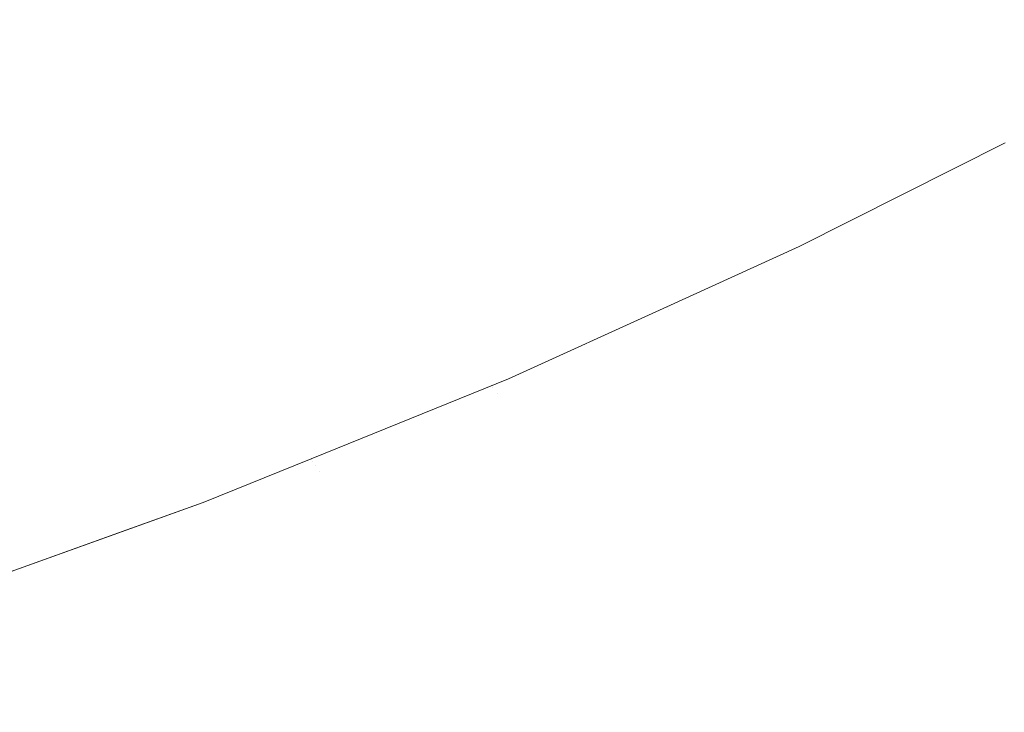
# Model space of a CAD drawing. Header units: centimetres. Extents: x -35.1 to 36.2, y 4.2 to 6.
# Tile 231 of 256: x 12.11 to 12.1475, y 4.514 to 4.5404. Entities that reach past the tile are written whole.
import ezdxf

# ---------------------------------------------------------------- set-up
doc = ezdxf.new("R2010")
doc.units = ezdxf.units.CM
doc.header["$LTSCALE"] = 2.54
doc.layers.add('Lucido design-1', color=7, linetype='Continuous')

# ---------------------------------------------------------------- blocks, each defined once
blk = doc.blocks.new('Gruppo-4-1')
at = {"color": 7, "linetype": 'Continuous', "lineweight": 9}
blk.add_3dface([(-34.958478, 5.900089, -2312.32217), (-34.958478, 4.300089, -2312.32217), (36.07398, 4.300089, -2312.32217), (36.07398, 5.900089, -2312.32217)], dxfattribs=at)
for points, invisible_edges in [([(12.132143, 4.542848, -2312.774006), (12.126021, 4.539961, -2312.774006), (12.125147, 4.541029, -2312.771794), (12.131229, 4.543897, -2312.771794)], 15), ([(12.133838, 4.540902, -2312.778496), (12.13987, 4.54393, -2312.778496), (12.140684, 4.543052, -2312.780769), (12.134618, 4.540006, -2312.780769)], 15), ([(12.149475, 4.543253, -2312.789995), (12.143468, 4.540047, -2312.789995), (12.142842, 4.540722, -2312.787674), (12.148824, 4.543914, -2312.787674)], 15), ([(12.116175, 4.541845, -2312.765321), (12.109921, 4.539263, -2312.765321), (12.108984, 4.540577, -2312.763225), (12.115187, 4.543137, -2312.763225)], 15), ([(12.117124, 4.540603, -2312.767449), (12.123275, 4.543321, -2312.767449), (12.124232, 4.54215, -2312.769608), (12.118035, 4.539412, -2312.769608)], 15), ([(12.134618, 4.540006, -2312.780769), (12.140684, 4.543052, -2312.780769), (12.14145, 4.542224, -2312.783058), (12.135353, 4.539163, -2312.783058)], 15), ([(12.150077, 4.542641, -2312.792323), (12.144046, 4.539423, -2312.792323), (12.143468, 4.540047, -2312.789995), (12.149475, 4.543253, -2312.789995)], 15), ([(12.133013, 4.541849, -2312.776241), (12.126852, 4.538944, -2312.776241), (12.126021, 4.539961, -2312.774006), (12.132143, 4.542848, -2312.774006)], 15), ([(12.15063, 4.542079, -2312.794654), (12.144578, 4.538849, -2312.794654), (12.144046, 4.539423, -2312.792323), (12.150077, 4.542641, -2312.792323)], 15), ([(12.118035, 4.539412, -2312.769608), (12.124232, 4.54215, -2312.769608), (12.125147, 4.541029, -2312.771794), (12.118907, 4.538272, -2312.771794)], 15), ([(12.135353, 4.539163, -2312.783058), (12.14145, 4.542224, -2312.783058), (12.14217, 4.541448, -2312.78536), (12.136042, 4.538371, -2312.78536)], 15), ([(12.151135, 4.541565, -2312.796987), (12.145063, 4.538325, -2312.796987), (12.144578, 4.538849, -2312.794654), (12.15063, 4.542079, -2312.794654)], 15), ([(12.117124, 4.540603, -2312.767449), (12.110822, 4.538001, -2312.767449), (12.109921, 4.539263, -2312.765321), (12.116175, 4.541845, -2312.765321)], 15), ([(12.133838, 4.540902, -2312.778496), (12.12764, 4.537979, -2312.778496), (12.126852, 4.538944, -2312.776241), (12.133013, 4.541849, -2312.776241)], 15), ([(12.151592, 4.5411, -2312.799319), (12.145503, 4.537851, -2312.799319), (12.145063, 4.538325, -2312.796987), (12.151135, 4.541565, -2312.796987)], 15), ([(12.136042, 4.538371, -2312.78536), (12.14217, 4.541448, -2312.78536), (12.142842, 4.540722, -2312.787674), (12.136687, 4.537631, -2312.787674)], 15), ([(12.118907, 4.538272, -2312.771794), (12.125147, 4.541029, -2312.771794), (12.126021, 4.539961, -2312.774006), (12.119738, 4.537185, -2312.774006)], 15), ([(12.134618, 4.540006, -2312.780769), (12.128385, 4.537067, -2312.780769), (12.12764, 4.537979, -2312.778496), (12.133838, 4.540902, -2312.778496)], 15), ([(12.152003, 4.540683, -2312.801649), (12.145897, 4.537425, -2312.801649), (12.145503, 4.537851, -2312.799319), (12.151592, 4.5411, -2312.799319)], 15), ([(12.118035, 4.539412, -2312.769608), (12.111685, 4.53679, -2312.769608), (12.110822, 4.538001, -2312.767449), (12.117124, 4.540603, -2312.767449)], 15), ([(12.136687, 4.537631, -2312.787674), (12.142842, 4.540722, -2312.787674), (12.143468, 4.540047, -2312.789995), (12.137286, 4.536943, -2312.789995)], 15), ([(12.152366, 4.540314, -2312.803974), (12.146246, 4.537048, -2312.803974), (12.145897, 4.537425, -2312.801649), (12.152003, 4.540683, -2312.801649)], 15), ([(12.137286, 4.536943, -2312.789995), (12.143468, 4.540047, -2312.789995), (12.144046, 4.539423, -2312.792323), (12.13784, 4.536307, -2312.792323)], 15), ([(12.152684, 4.539991, -2312.806291), (12.146552, 4.536719, -2312.806291), (12.146246, 4.537048, -2312.803974), (12.152366, 4.540314, -2312.803974)], 15), ([(12.119738, 4.537185, -2312.774006), (12.126021, 4.539961, -2312.774006), (12.126852, 4.538944, -2312.776241), (12.120529, 4.53615, -2312.776241)], 15), ([(12.135353, 4.539163, -2312.783058), (12.129087, 4.536208, -2312.783058), (12.128385, 4.537067, -2312.780769), (12.134618, 4.540006, -2312.780769)], 15), ([(12.152956, 4.539714, -2312.8086), (12.146813, 4.536436, -2312.8086), (12.146552, 4.536719, -2312.806291), (12.152684, 4.539991, -2312.806291)], 15), ([(12.153184, 4.539482, -2312.810899), (12.147033, 4.5362, -2312.810899), (12.146813, 4.536436, -2312.8086), (12.152956, 4.539714, -2312.8086)], 15), ([(12.118907, 4.538272, -2312.771794), (12.112512, 4.535632, -2312.771794), (12.111685, 4.53679, -2312.769608), (12.118035, 4.539412, -2312.769608)], 15), ([(12.13784, 4.536307, -2312.792323), (12.144046, 4.539423, -2312.792323), (12.144578, 4.538849, -2312.794654), (12.13835, 4.535722, -2312.794654)], 15), ([(12.153369, 4.539295, -2312.813185), (12.14721, 4.536008, -2312.813185), (12.147033, 4.5362, -2312.810899), (12.153184, 4.539482, -2312.810899)], 15), ([(12.15351, 4.539151, -2312.815456), (12.147346, 4.535861, -2312.815456), (12.14721, 4.536008, -2312.813185), (12.153369, 4.539295, -2312.813185)], 15), ([(12.103521, 4.536802, -2312.765321), (12.109921, 4.539263, -2312.765321), (12.110822, 4.538001, -2312.767449), (12.104372, 4.53552, -2312.767449)], 15), ([(12.120529, 4.53615, -2312.776241), (12.126852, 4.538944, -2312.776241), (12.12764, 4.537979, -2312.778496), (12.121279, 4.535169, -2312.778496)], 15), ([(12.136042, 4.538371, -2312.78536), (12.129746, 4.535402, -2312.78536), (12.129087, 4.536208, -2312.783058), (12.135353, 4.539163, -2312.783058)], 15), ([(12.15361, 4.539049, -2312.817712), (12.147442, 4.535758, -2312.817712), (12.147346, 4.535861, -2312.815456), (12.15351, 4.539151, -2312.815456)], 15), ([(12.15367, 4.538989, -2312.81995), (12.147499, 4.535696, -2312.81995), (12.147442, 4.535758, -2312.817712), (12.15361, 4.539049, -2312.817712)], 15), ([(12.13835, 4.535722, -2312.794654), (12.144578, 4.538849, -2312.794654), (12.145063, 4.538325, -2312.796987), (12.138815, 4.535188, -2312.796987)], 15), ([(12.119738, 4.537185, -2312.774006), (12.1133, 4.534527, -2312.774006), (12.112512, 4.535632, -2312.771794), (12.118907, 4.538272, -2312.771794)], 15), ([(12.136687, 4.537631, -2312.787674), (12.130361, 4.534648, -2312.787674), (12.129746, 4.535402, -2312.78536), (12.136042, 4.538371, -2312.78536)], 15), ([(12.138815, 4.535188, -2312.796987), (12.145063, 4.538325, -2312.796987), (12.145503, 4.537851, -2312.799319), (12.139236, 4.534704, -2312.799319)], 15), ([(12.104372, 4.53552, -2312.767449), (12.110822, 4.538001, -2312.767449), (12.111685, 4.53679, -2312.769608), (12.105187, 4.534291, -2312.769608)], 15), ([(12.121279, 4.535169, -2312.778496), (12.12764, 4.537979, -2312.778496), (12.128385, 4.537067, -2312.780769), (12.121989, 4.534241, -2312.780769)], 15), ([(12.139236, 4.534704, -2312.799319), (12.145503, 4.537851, -2312.799319), (12.145897, 4.537425, -2312.801649), (12.139614, 4.534271, -2312.801649)], 15), ([(12.137286, 4.536943, -2312.789995), (12.130934, 4.533948, -2312.789995), (12.130361, 4.534648, -2312.787674), (12.136687, 4.537631, -2312.787674)], 15), ([(12.139614, 4.534271, -2312.801649), (12.145897, 4.537425, -2312.801649), (12.146246, 4.537048, -2312.803974), (12.139949, 4.533886, -2312.803974)], 15), ([(12.120529, 4.53615, -2312.776241), (12.11405, 4.533475, -2312.776241), (12.1133, 4.534527, -2312.774006), (12.119738, 4.537185, -2312.774006)], 15), ([(12.121989, 4.534241, -2312.780769), (12.128385, 4.537067, -2312.780769), (12.129087, 4.536208, -2312.783058), (12.122657, 4.533367, -2312.783058)], 15), ([(12.139949, 4.533886, -2312.803974), (12.146246, 4.537048, -2312.803974), (12.146552, 4.536719, -2312.806291), (12.140241, 4.53355, -2312.806291)], 15), ([(12.105187, 4.534291, -2312.769608), (12.111685, 4.53679, -2312.769608), (12.112512, 4.535632, -2312.771794), (12.105968, 4.533115, -2312.771794)], 15), ([(12.13784, 4.536307, -2312.792323), (12.131463, 4.5333, -2312.792323), (12.130934, 4.533948, -2312.789995), (12.137286, 4.536943, -2312.789995)], 15), ([(12.140241, 4.53355, -2312.806291), (12.146552, 4.536719, -2312.806291), (12.146813, 4.536436, -2312.8086), (12.140492, 4.533262, -2312.8086)], 15), ([(12.13835, 4.535722, -2312.794654), (12.13195, 4.532704, -2312.794654), (12.131463, 4.5333, -2312.792323), (12.13784, 4.536307, -2312.792323)], 15), ([(12.140492, 4.533262, -2312.8086), (12.146813, 4.536436, -2312.8086), (12.147033, 4.5362, -2312.810899), (12.140702, 4.533021, -2312.810899)], 15), ([(12.121279, 4.535169, -2312.778496), (12.114762, 4.532478, -2312.778496), (12.11405, 4.533475, -2312.776241), (12.120529, 4.53615, -2312.776241)], 15), ([(12.122657, 4.533367, -2312.783058), (12.129087, 4.536208, -2312.783058), (12.129746, 4.535402, -2312.78536), (12.123284, 4.532547, -2312.78536)], 15), ([(12.140702, 4.533021, -2312.810899), (12.147033, 4.5362, -2312.810899), (12.14721, 4.536008, -2312.813185), (12.140872, 4.532826, -2312.813185)], 15), ([(12.140872, 4.532826, -2312.813185), (12.14721, 4.536008, -2312.813185), (12.147346, 4.535861, -2312.815456), (12.141003, 4.532676, -2312.815456)], 15), ([(12.105968, 4.533115, -2312.771794), (12.112512, 4.535632, -2312.771794), (12.1133, 4.534527, -2312.774006), (12.106712, 4.531993, -2312.774006)], 15), ([(12.138815, 4.535188, -2312.796987), (12.132394, 4.53216, -2312.796987), (12.13195, 4.532704, -2312.794654), (12.13835, 4.535722, -2312.794654)], 15), ([(12.139658, 4.531758, -2313.02217), (12.147497, 4.535717, -2313.02217), (12.147556, 4.535634, -2313.025344), (12.141204, 4.532445, -2313.025344)], 14), ([(12.147497, 4.535717, -2313.02217), (12.139658, 4.531758, -2313.02217), (12.139658, 4.531758, -2312.82217), (12.147497, 4.535717, -2312.82217)], 10), ([(12.141149, 4.532508, -2312.81995), (12.147499, 4.535696, -2312.81995), (12.147497, 4.535717, -2312.82217), (12.139658, 4.531758, -2312.82217)], 11), ([(12.141003, 4.532676, -2312.815456), (12.147346, 4.535861, -2312.815456), (12.147442, 4.535758, -2312.817712), (12.141095, 4.53257, -2312.817712)], 15), ([(12.141095, 4.53257, -2312.817712), (12.147442, 4.535758, -2312.817712), (12.147499, 4.535696, -2312.81995), (12.141149, 4.532508, -2312.81995)], 15), ([(12.141204, 4.532445, -2313.025344), (12.147556, 4.535634, -2313.025344), (12.147676, 4.535505, -2313.028615), (12.141319, 4.532313, -2313.028615)], 15), ([(12.121989, 4.534241, -2312.780769), (12.115435, 4.531535, -2312.780769), (12.114762, 4.532478, -2312.778496), (12.121279, 4.535169, -2312.778496)], 15), ([(12.123284, 4.532547, -2312.78536), (12.129746, 4.535402, -2312.78536), (12.130361, 4.534648, -2312.787674), (12.12387, 4.531781, -2312.787674)], 15), ([(12.139236, 4.534704, -2312.799319), (12.132797, 4.531668, -2312.799319), (12.132394, 4.53216, -2312.796987), (12.138815, 4.535188, -2312.796987)], 15), ([(12.141408, 4.532211, -2313.030287), (12.141319, 4.532313, -2313.028615), (12.147676, 4.535505, -2313.028615), (12.147769, 4.535405, -2313.030287)], 15), ([(12.147769, 4.535405, -2313.030287), (12.147885, 4.535279, -2313.031982), (12.14152, 4.532083, -2313.031982), (12.141408, 4.532211, -2313.030287)], 15), ([(12.141654, 4.531928, -2313.033702), (12.14152, 4.532083, -2313.031982), (12.147885, 4.535279, -2313.031982), (12.148026, 4.535127, -2313.033702)], 15), ([(12.148026, 4.535127, -2313.033702), (12.148192, 4.534948, -2313.035444), (12.141813, 4.531746, -2313.035444), (12.141654, 4.531928, -2313.033702)], 15), ([(12.141998, 4.531534, -2313.03721), (12.141813, 4.531746, -2313.035444), (12.148192, 4.534948, -2313.035444), (12.148384, 4.534741, -2313.03721)], 15), ([(12.106712, 4.531993, -2312.774006), (12.1133, 4.534527, -2312.774006), (12.11405, 4.533475, -2312.776241), (12.10742, 4.530925, -2312.776241)], 15), ([(12.12387, 4.531781, -2312.787674), (12.130361, 4.534648, -2312.787674), (12.130934, 4.533948, -2312.789995), (12.124415, 4.531068, -2312.789995)], 15), ([(12.139614, 4.534271, -2312.801649), (12.133158, 4.531226, -2312.801649), (12.132797, 4.531668, -2312.799319), (12.139236, 4.534704, -2312.799319)], 15), ([(12.148384, 4.534741, -2313.03721), (12.148604, 4.534503, -2313.038998), (12.142208, 4.531292, -2313.038998), (12.141998, 4.531534, -2313.03721)], 15), ([(12.142446, 4.531019, -2313.040809), (12.142208, 4.531292, -2313.038998), (12.148604, 4.534503, -2313.038998), (12.148853, 4.534235, -2313.040809)], 15), ([(12.122657, 4.533367, -2312.783058), (12.116068, 4.530647, -2312.783058), (12.115435, 4.531535, -2312.780769), (12.121989, 4.534241, -2312.780769)], 15), ([(12.139949, 4.533886, -2312.803974), (12.133477, 4.530835, -2312.803974), (12.133158, 4.531226, -2312.801649), (12.139614, 4.534271, -2312.801649)], 15), ([(12.148853, 4.534235, -2313.040809), (12.149131, 4.533935, -2313.042641), (12.142713, 4.530713, -2313.042641), (12.142446, 4.531019, -2313.040809)], 15), ([(12.124415, 4.531068, -2312.789995), (12.130934, 4.533948, -2312.789995), (12.131463, 4.5333, -2312.792323), (12.124919, 4.530409, -2312.792323)], 15), ([(12.140241, 4.53355, -2312.806291), (12.133757, 4.530493, -2312.806291), (12.133477, 4.530835, -2312.803974), (12.139949, 4.533886, -2312.803974)], 15), ([(12.143009, 4.530372, -2313.044493), (12.142713, 4.530713, -2313.042641), (12.149131, 4.533935, -2313.042641), (12.14944, 4.533601, -2313.044493)], 15), ([(12.10742, 4.530925, -2312.776241), (12.11405, 4.533475, -2312.776241), (12.114762, 4.532478, -2312.778496), (12.108092, 4.529913, -2312.778496)], 15), ([(12.123284, 4.532547, -2312.78536), (12.116663, 4.529813, -2312.78536), (12.116068, 4.530647, -2312.783058), (12.122657, 4.533367, -2312.783058)], 15), ([(12.124919, 4.530409, -2312.792323), (12.131463, 4.5333, -2312.792323), (12.13195, 4.532704, -2312.794654), (12.125383, 4.529803, -2312.794654)], 15), ([(12.140492, 4.533262, -2312.8086), (12.133997, 4.530199, -2312.8086), (12.133757, 4.530493, -2312.806291), (12.140241, 4.53355, -2312.806291)], 15), ([(12.14944, 4.533601, -2313.044493), (12.149781, 4.533233, -2313.046366), (12.143336, 4.529997, -2313.046366), (12.143009, 4.530372, -2313.044493)], 15), ([(12.140702, 4.533021, -2312.810899), (12.134197, 4.529954, -2312.810899), (12.133997, 4.530199, -2312.8086), (12.140492, 4.533262, -2312.8086)], 15), ([(12.140872, 4.532826, -2312.813185), (12.13436, 4.529755, -2312.813185), (12.134197, 4.529954, -2312.810899), (12.140702, 4.533021, -2312.810899)], 15), ([(12.143695, 4.529585, -2313.048259), (12.143336, 4.529997, -2313.046366), (12.149781, 4.533233, -2313.046366), (12.150156, 4.532829, -2313.048259)], 15), ([(12.12387, 4.531781, -2312.787674), (12.117219, 4.529034, -2312.787674), (12.116663, 4.529813, -2312.78536), (12.123284, 4.532547, -2312.78536)], 15), ([(12.125383, 4.529803, -2312.794654), (12.13195, 4.532704, -2312.794654), (12.132394, 4.53216, -2312.796987), (12.125806, 4.529249, -2312.796987)], 15), ([(12.141003, 4.532676, -2312.815456), (12.134484, 4.529602, -2312.815456), (12.13436, 4.529755, -2312.813185), (12.140872, 4.532826, -2312.813185)], 15), ([(12.141095, 4.53257, -2312.817712), (12.134572, 4.529495, -2312.817712), (12.134484, 4.529602, -2312.815456), (12.141003, 4.532676, -2312.815456)], 15), ([(12.141149, 4.532508, -2312.81995), (12.134624, 4.529431, -2312.81995), (12.134572, 4.529495, -2312.817712), (12.141095, 4.53257, -2312.817712)], 15), ([(12.150156, 4.532829, -2313.048259), (12.150565, 4.532388, -2313.05017), (12.144087, 4.529135, -2313.05017), (12.143695, 4.529585, -2313.048259)], 15), ([(12.108092, 4.529913, -2312.778496), (12.114762, 4.532478, -2312.778496), (12.115435, 4.531535, -2312.780769), (12.108727, 4.528955, -2312.780769)], 15), ([(12.134624, 4.529431, -2312.81995), (12.141149, 4.532508, -2312.81995), (12.139658, 4.531758, -2312.82217)], 11), ([(12.141319, 4.532313, -2313.028615), (12.134787, 4.529233, -2313.028615), (12.134677, 4.529367, -2313.025344), (12.141204, 4.532445, -2313.025344)], 15), ([(12.139658, 4.531758, -2313.02217), (12.141204, 4.532445, -2313.025344), (12.134677, 4.529367, -2313.025344)], 11), ([(12.134872, 4.529128, -2313.030287), (12.134787, 4.529233, -2313.028615), (12.141319, 4.532313, -2313.028615), (12.141408, 4.532211, -2313.030287)], 15), ([(12.141408, 4.532211, -2313.030287), (12.14152, 4.532083, -2313.031982), (12.134978, 4.528998, -2313.031982), (12.134872, 4.529128, -2313.030287)], 15), ([(12.144513, 4.528646, -2313.052099), (12.144087, 4.529135, -2313.05017), (12.150565, 4.532388, -2313.05017), (12.151009, 4.531908, -2313.052099)], 15), ([(12.125806, 4.529249, -2312.796987), (12.132394, 4.53216, -2312.796987), (12.132797, 4.531668, -2312.799319), (12.126189, 4.528748, -2312.799319)], 15), ([(12.135107, 4.528841, -2313.033702), (12.134978, 4.528998, -2313.031982), (12.14152, 4.532083, -2313.031982), (12.141654, 4.531928, -2313.033702)], 15), ([(12.141654, 4.531928, -2313.033702), (12.141813, 4.531746, -2313.035444), (12.135259, 4.528655, -2313.035444), (12.135107, 4.528841, -2313.033702)], 15), ([(12.151009, 4.531908, -2313.052099), (12.151491, 4.531388, -2313.054044), (12.144974, 4.528116, -2313.054044), (12.144513, 4.528646, -2313.052099)], 15), ([(12.108727, 4.528955, -2312.780769), (12.115435, 4.531535, -2312.780769), (12.116068, 4.530647, -2312.783058), (12.109326, 4.528054, -2312.783058)], 15), ([(12.124415, 4.531068, -2312.789995), (12.117735, 4.52831, -2312.789995), (12.117219, 4.529034, -2312.787674), (12.12387, 4.531781, -2312.787674)], 15), ([(12.126189, 4.528748, -2312.799319), (12.132797, 4.531668, -2312.799319), (12.133158, 4.531226, -2312.801649), (12.126532, 4.528299, -2312.801649)], 15), ([(12.134677, 4.529367, -2313.025344), (12.134616, 4.529466, -2313.02217), (12.139658, 4.531758, -2313.02217)], 9), ([(12.134616, 4.529466, -2312.82217), (12.139658, 4.531758, -2312.82217), (12.139658, 4.531758, -2313.02217), (12.134616, 4.529466, -2313.02217)], 10), ([(12.139658, 4.531758, -2312.82217), (12.134616, 4.529466, -2312.82217), (12.134624, 4.529431, -2312.81995)], 10), ([(12.135435, 4.528439, -2313.03721), (12.135259, 4.528655, -2313.035444), (12.141813, 4.531746, -2313.035444), (12.141998, 4.531534, -2313.03721)], 15), ([(12.141998, 4.531534, -2313.03721), (12.142208, 4.531292, -2313.038998), (12.135636, 4.528193, -2313.038998), (12.135435, 4.528439, -2313.03721)], 15), ([(12.124919, 4.530409, -2312.792323), (12.118213, 4.52764, -2312.792323), (12.117735, 4.52831, -2312.789995), (12.124415, 4.531068, -2312.789995)], 15), ([(12.126532, 4.528299, -2312.801649), (12.133158, 4.531226, -2312.801649), (12.133477, 4.530835, -2312.803974), (12.126837, 4.527901, -2312.803974)], 15), ([(12.135864, 4.527914, -2313.040809), (12.135636, 4.528193, -2313.038998), (12.142208, 4.531292, -2313.038998), (12.142446, 4.531019, -2313.040809)], 15), ([(12.144974, 4.528116, -2313.054044), (12.151491, 4.531388, -2313.054044), (12.15201, 4.530828, -2313.056004), (12.145472, 4.527545, -2313.056004)], 15), ([(12.126837, 4.527901, -2312.803974), (12.133477, 4.530835, -2312.803974), (12.133757, 4.530493, -2312.806291), (12.127103, 4.527553, -2312.806291)], 15), ([(12.142446, 4.531019, -2313.040809), (12.142713, 4.530713, -2313.042641), (12.136118, 4.527603, -2313.042641), (12.135864, 4.527914, -2313.040809)], 15), ([(12.136401, 4.527256, -2313.044493), (12.136118, 4.527603, -2313.042641), (12.142713, 4.530713, -2313.042641), (12.143009, 4.530372, -2313.044493)], 15), ([(12.145472, 4.527545, -2313.056004), (12.15201, 4.530828, -2313.056004), (12.152569, 4.530225, -2313.057979), (12.146008, 4.52693, -2313.057979)], 15), ([(12.109326, 4.528054, -2312.783058), (12.116068, 4.530647, -2312.783058), (12.116663, 4.529813, -2312.78536), (12.109887, 4.527207, -2312.78536)], 15), ([(12.125383, 4.529803, -2312.794654), (12.118653, 4.527024, -2312.794654), (12.118213, 4.52764, -2312.792323), (12.124919, 4.530409, -2312.792323)], 15), ([(12.127103, 4.527553, -2312.806291), (12.133757, 4.530493, -2312.806291), (12.133997, 4.530199, -2312.8086), (12.127331, 4.527254, -2312.8086)], 15), ([(12.143009, 4.530372, -2313.044493), (12.143336, 4.529997, -2313.046366), (12.136714, 4.526874, -2313.046366), (12.136401, 4.527256, -2313.044493)], 15), ([(12.127331, 4.527254, -2312.8086), (12.133997, 4.530199, -2312.8086), (12.134197, 4.529954, -2312.810899), (12.127522, 4.527005, -2312.810899)], 15), ([(12.127522, 4.527005, -2312.810899), (12.134197, 4.529954, -2312.810899), (12.13436, 4.529755, -2312.813185), (12.127677, 4.526802, -2312.813185)], 15), ([(12.137056, 4.526455, -2313.048259), (12.136714, 4.526874, -2313.046366), (12.143336, 4.529997, -2313.046366), (12.143695, 4.529585, -2313.048259)], 15), ([(12.146008, 4.52693, -2313.057979), (12.152569, 4.530225, -2313.057979), (12.153168, 4.529578, -2313.059966), (12.146582, 4.526271, -2313.059966)], 15), ([(12.109887, 4.527207, -2312.78536), (12.116663, 4.529813, -2312.78536), (12.117219, 4.529034, -2312.787674), (12.110412, 4.526416, -2312.787674)], 15), ([(12.125806, 4.529249, -2312.796987), (12.119054, 4.526462, -2312.796987), (12.118653, 4.527024, -2312.794654), (12.125383, 4.529803, -2312.794654)], 15), ([(12.127677, 4.526802, -2312.813185), (12.13436, 4.529755, -2312.813185), (12.134484, 4.529602, -2312.815456), (12.127795, 4.526647, -2312.815456)], 15), ([(12.127795, 4.526647, -2312.815456), (12.134484, 4.529602, -2312.815456), (12.134572, 4.529495, -2312.817712), (12.127879, 4.526538, -2312.817712)], 15), ([(12.143695, 4.529585, -2313.048259), (12.144087, 4.529135, -2313.05017), (12.137431, 4.525996, -2313.05017), (12.137056, 4.526455, -2313.048259)], 15), ([(12.146582, 4.526271, -2313.059966), (12.153168, 4.529578, -2313.059966), (12.153809, 4.528886, -2313.061965), (12.147196, 4.525566, -2313.061965)], 15), ([(12.126189, 4.528748, -2312.799319), (12.119417, 4.525953, -2312.799319), (12.119054, 4.526462, -2312.796987), (12.125806, 4.529249, -2312.796987)], 15), ([(12.127879, 4.526538, -2312.817712), (12.134572, 4.529495, -2312.817712), (12.134624, 4.529431, -2312.81995), (12.127929, 4.526473, -2312.81995)], 15), ([(12.128582, 4.526724, -2312.82217), (12.127929, 4.526473, -2312.81995), (12.134624, 4.529431, -2312.81995)], 11), ([(12.134677, 4.529367, -2313.025344), (12.127979, 4.526408, -2313.025344), (12.128582, 4.526724, -2313.02217)], 11), ([(12.127979, 4.526408, -2313.025344), (12.134677, 4.529367, -2313.025344), (12.134787, 4.529233, -2313.028615), (12.128083, 4.526271, -2313.028615)], 15), ([(12.128164, 4.526165, -2313.030287), (12.128083, 4.526271, -2313.028615), (12.134787, 4.529233, -2313.028615), (12.134872, 4.529128, -2313.030287)], 15), ([(12.128582, 4.526724, -2313.02217), (12.134616, 4.529466, -2313.02217), (12.134677, 4.529367, -2313.025344)], 10), ([(12.134616, 4.529466, -2313.02217), (12.128582, 4.526724, -2313.02217), (12.128582, 4.526724, -2312.82217), (12.134616, 4.529466, -2312.82217)], 10), ([(12.134624, 4.529431, -2312.81995), (12.134616, 4.529466, -2312.82217), (12.128582, 4.526724, -2312.82217)], 9), ([(12.110412, 4.526416, -2312.787674), (12.117219, 4.529034, -2312.787674), (12.117735, 4.52831, -2312.789995), (12.1109, 4.525681, -2312.789995)], 15), ([(12.134872, 4.529128, -2313.030287), (12.134978, 4.528998, -2313.031982), (12.128265, 4.526032, -2313.031982), (12.128164, 4.526165, -2313.030287)], 15), ([(12.128388, 4.525872, -2313.033702), (12.128265, 4.526032, -2313.031982), (12.134978, 4.528998, -2313.031982), (12.135107, 4.528841, -2313.033702)], 15), ([(12.135107, 4.528841, -2313.033702), (12.135259, 4.528655, -2313.035444), (12.128533, 4.525683, -2313.035444), (12.128388, 4.525872, -2313.033702)], 15), ([(12.137838, 4.525498, -2313.052099), (12.137431, 4.525996, -2313.05017), (12.144087, 4.529135, -2313.05017), (12.144513, 4.528646, -2313.052099)], 15), ([(12.147196, 4.525566, -2313.061965), (12.153809, 4.528886, -2313.061965), (12.154493, 4.528148, -2313.063974), (12.147851, 4.524814, -2313.063974)], 15), ([(12.126532, 4.528299, -2312.801649), (12.119743, 4.525496, -2312.801649), (12.119417, 4.525953, -2312.799319), (12.126189, 4.528748, -2312.799319)], 15), ([(12.1287, 4.525464, -2313.03721), (12.128533, 4.525683, -2313.035444), (12.135259, 4.528655, -2313.035444), (12.135435, 4.528439, -2313.03721)], 15), ([(12.135435, 4.528439, -2313.03721), (12.135636, 4.528193, -2313.038998), (12.128892, 4.525213, -2313.038998), (12.1287, 4.525464, -2313.03721)], 15), ([(12.144513, 4.528646, -2313.052099), (12.144974, 4.528116, -2313.054044), (12.138279, 4.524959, -2313.054044), (12.137838, 4.525498, -2313.052099)], 15), ([(12.1109, 4.525681, -2312.789995), (12.117735, 4.52831, -2312.789995), (12.118213, 4.52764, -2312.792323), (12.111351, 4.525001, -2312.792323)], 15), ([(12.126837, 4.527901, -2312.803974), (12.120032, 4.525091, -2312.803974), (12.119743, 4.525496, -2312.801649), (12.126532, 4.528299, -2312.801649)], 15), ([(12.129108, 4.52493, -2313.040809), (12.128892, 4.525213, -2313.038998), (12.135636, 4.528193, -2313.038998), (12.135864, 4.527914, -2313.040809)], 15), ([(12.145472, 4.527545, -2313.056004), (12.138754, 4.524377, -2313.056004), (12.138279, 4.524959, -2313.054044), (12.144974, 4.528116, -2313.054044)], 15), ([(12.127103, 4.527553, -2312.806291), (12.120284, 4.524738, -2312.806291), (12.120032, 4.525091, -2312.803974), (12.126837, 4.527901, -2312.803974)], 15), ([(12.135864, 4.527914, -2313.040809), (12.136118, 4.527603, -2313.042641), (12.129351, 4.524613, -2313.042641), (12.129108, 4.52493, -2313.040809)], 15), ([(12.111351, 4.525001, -2312.792323), (12.118213, 4.52764, -2312.792323), (12.118653, 4.527024, -2312.794654), (12.111766, 4.524375, -2312.794654)], 15), ([(12.127331, 4.527254, -2312.8086), (12.120501, 4.524434, -2312.8086), (12.120284, 4.524738, -2312.806291), (12.127103, 4.527553, -2312.806291)], 15), ([(12.12962, 4.52426, -2313.044493), (12.129351, 4.524613, -2313.042641), (12.136118, 4.527603, -2313.042641), (12.136401, 4.527256, -2313.044493)], 15), ([(12.146008, 4.52693, -2313.057979), (12.139266, 4.523751, -2313.057979), (12.138754, 4.524377, -2313.056004), (12.145472, 4.527545, -2313.056004)], 15), ([(12.110412, 4.526416, -2312.787674), (12.103457, 4.523933, -2312.787674), (12.102964, 4.524735, -2312.78536), (12.109887, 4.527207, -2312.78536)], 15), ([(12.111766, 4.524375, -2312.794654), (12.118653, 4.527024, -2312.794654), (12.119054, 4.526462, -2312.796987), (12.112145, 4.523804, -2312.796987)], 15), ([(12.127522, 4.527005, -2312.810899), (12.120682, 4.52418, -2312.810899), (12.120501, 4.524434, -2312.8086), (12.127331, 4.527254, -2312.8086)], 15), ([(12.127677, 4.526802, -2312.813185), (12.120828, 4.523975, -2312.813185), (12.120682, 4.52418, -2312.810899), (12.127522, 4.527005, -2312.810899)], 15), ([(12.136401, 4.527256, -2313.044493), (12.136714, 4.526874, -2313.046366), (12.129918, 4.523871, -2313.046366), (12.12962, 4.52426, -2313.044493)], 15), ([(12.146582, 4.526271, -2313.059966), (12.139814, 4.523079, -2313.059966), (12.139266, 4.523751, -2313.057979), (12.146008, 4.52693, -2313.057979)], 15), ([(12.127795, 4.526647, -2312.815456), (12.120941, 4.523817, -2312.815456), (12.120828, 4.523975, -2312.813185), (12.127677, 4.526802, -2312.813185)], 15), ([(12.127879, 4.526538, -2312.817712), (12.12102, 4.523706, -2312.817712), (12.120941, 4.523817, -2312.815456), (12.127795, 4.526647, -2312.815456)], 15), ([(12.121061, 4.523673, -2313.02217), (12.128582, 4.526724, -2313.02217), (12.127979, 4.526408, -2313.025344)], 10), ([(12.121061, 4.523673, -2312.82217), (12.128582, 4.526724, -2312.82217), (12.128582, 4.526724, -2313.02217), (12.121061, 4.523673, -2313.02217)], 10), ([(12.127929, 4.526473, -2312.81995), (12.128582, 4.526724, -2312.82217), (12.121061, 4.523673, -2312.82217)], 9), ([(12.130244, 4.523445, -2313.048259), (12.129918, 4.523871, -2313.046366), (12.136714, 4.526874, -2313.046366), (12.137056, 4.526455, -2313.048259)], 15), ([(12.1109, 4.525681, -2312.789995), (12.103915, 4.523187, -2312.789995), (12.103457, 4.523933, -2312.787674), (12.110412, 4.526416, -2312.787674)], 15), ([(12.112145, 4.523804, -2312.796987), (12.119054, 4.526462, -2312.796987), (12.119417, 4.525953, -2312.799319), (12.112488, 4.523287, -2312.799319)], 15), ([(12.127929, 4.526473, -2312.81995), (12.121067, 4.52364, -2312.81995), (12.12102, 4.523706, -2312.817712), (12.127879, 4.526538, -2312.817712)], 15), ([(12.121061, 4.523673, -2312.82217), (12.121067, 4.52364, -2312.81995), (12.127929, 4.526473, -2312.81995)], 11), ([(12.127979, 4.526408, -2313.025344), (12.121115, 4.523574, -2313.025344), (12.121061, 4.523673, -2313.02217)], 11), ([(12.128083, 4.526271, -2313.028615), (12.121214, 4.523435, -2313.028615), (12.121115, 4.523574, -2313.025344), (12.127979, 4.526408, -2313.025344)], 15), ([(12.121214, 4.523435, -2313.028615), (12.128083, 4.526271, -2313.028615), (12.128164, 4.526165, -2313.030287)], 11), ([(12.137056, 4.526455, -2313.048259), (12.137431, 4.525996, -2313.05017), (12.1306, 4.522979, -2313.05017), (12.130244, 4.523445, -2313.048259)], 15), ([(12.147196, 4.525566, -2313.061965), (12.140401, 4.522361, -2313.061965), (12.139814, 4.523079, -2313.059966), (12.146582, 4.526271, -2313.059966)], 15), ([(12.112488, 4.523287, -2312.799319), (12.119417, 4.525953, -2312.799319), (12.119743, 4.525496, -2312.801649), (12.112796, 4.522824, -2312.801649)], 15), ([(12.128164, 4.526165, -2313.030287), (12.121387, 4.523192, -2313.031982), (12.121214, 4.523435, -2313.028615)], 11), ([(12.128164, 4.526165, -2313.030287), (12.128265, 4.526032, -2313.031982), (12.121387, 4.523192, -2313.031982)], 11), ([(12.121503, 4.523029, -2313.033702), (12.121387, 4.523192, -2313.031982), (12.128265, 4.526032, -2313.031982), (12.128388, 4.525872, -2313.033702)], 15), ([(12.128388, 4.525872, -2313.033702), (12.128533, 4.525683, -2313.035444), (12.12164, 4.522837, -2313.035444), (12.121503, 4.523029, -2313.033702)], 15), ([(12.130988, 4.522472, -2313.052099), (12.1306, 4.522979, -2313.05017), (12.137431, 4.525996, -2313.05017), (12.137838, 4.525498, -2313.052099)], 15), ([(12.111351, 4.525001, -2312.792323), (12.104339, 4.522497, -2312.792323), (12.103915, 4.523187, -2312.789995), (12.1109, 4.525681, -2312.789995)], 15), ([(12.112796, 4.522824, -2312.801649), (12.119743, 4.525496, -2312.801649), (12.120032, 4.525091, -2312.803974), (12.113068, 4.522413, -2312.803974)], 15), ([(12.121799, 4.522614, -2313.03721), (12.12164, 4.522837, -2313.035444), (12.128533, 4.525683, -2313.035444), (12.1287, 4.525464, -2313.03721)], 15), ([(12.1287, 4.525464, -2313.03721), (12.128892, 4.525213, -2313.038998), (12.121981, 4.52236, -2313.038998), (12.121799, 4.522614, -2313.03721)], 15), ([(12.137838, 4.525498, -2313.052099), (12.138279, 4.524959, -2313.054044), (12.131407, 4.521923, -2313.054044), (12.130988, 4.522472, -2313.052099)], 15), ([(12.147851, 4.524814, -2313.063974), (12.141027, 4.521595, -2313.063974), (12.140401, 4.522361, -2313.061965), (12.147196, 4.525566, -2313.061965)], 15), ([(12.113068, 4.522413, -2312.803974), (12.120032, 4.525091, -2312.803974), (12.120284, 4.524738, -2312.806291), (12.113307, 4.522054, -2312.806291)], 15), ([(12.122186, 4.522072, -2313.040809), (12.121981, 4.52236, -2313.038998), (12.128892, 4.525213, -2313.038998), (12.129108, 4.52493, -2313.040809)], 15), ([(12.111766, 4.524375, -2312.794654), (12.104729, 4.521863, -2312.794654), (12.104339, 4.522497, -2312.792323), (12.111351, 4.525001, -2312.792323)], 15), ([(12.113307, 4.522054, -2312.806291), (12.120284, 4.524738, -2312.806291), (12.120501, 4.524434, -2312.8086), (12.113511, 4.521746, -2312.8086)], 15), ([(12.129108, 4.52493, -2313.040809), (12.129351, 4.524613, -2313.042641), (12.122416, 4.52175, -2313.042641), (12.122186, 4.522072, -2313.040809)], 15), ([(12.131407, 4.521923, -2313.054044), (12.138279, 4.524959, -2313.054044), (12.138754, 4.524377, -2313.056004), (12.13186, 4.521331, -2313.056004)], 15), ([(12.148549, 4.524013, -2313.06599), (12.141693, 4.52078, -2313.06599), (12.141027, 4.521595, -2313.063974), (12.147851, 4.524814, -2313.063974)], 15), ([(12.112145, 4.523804, -2312.796987), (12.105085, 4.521284, -2312.796987), (12.104729, 4.521863, -2312.794654), (12.111766, 4.524375, -2312.794654)], 15), ([(12.113511, 4.521746, -2312.8086), (12.120501, 4.524434, -2312.8086), (12.120682, 4.52418, -2312.810899), (12.113682, 4.521488, -2312.810899)], 15), ([(12.122671, 4.521391, -2313.044493), (12.122416, 4.52175, -2313.042641), (12.129351, 4.524613, -2313.042641), (12.12962, 4.52426, -2313.044493)], 15), ([(12.13186, 4.521331, -2313.056004), (12.138754, 4.524377, -2313.056004), (12.139266, 4.523751, -2313.057979), (12.132347, 4.520694, -2313.057979)], 15), ([(12.113682, 4.521488, -2312.810899), (12.120682, 4.52418, -2312.810899), (12.120828, 4.523975, -2312.813185), (12.11382, 4.52128, -2312.813185)], 15), ([(12.11382, 4.52128, -2312.813185), (12.120828, 4.523975, -2312.813185), (12.120941, 4.523817, -2312.815456), (12.113927, 4.521119, -2312.815456)], 15), ([(12.12962, 4.52426, -2313.044493), (12.129918, 4.523871, -2313.046366), (12.122953, 4.520996, -2313.046366), (12.122671, 4.521391, -2313.044493)], 15), ([(12.149289, 4.523163, -2313.068013), (12.1424, 4.519914, -2313.068013), (12.141693, 4.52078, -2313.06599), (12.148549, 4.524013, -2313.06599)], 15), ([(12.112488, 4.523287, -2312.799319), (12.105407, 4.520759, -2312.799319), (12.105085, 4.521284, -2312.796987), (12.112145, 4.523804, -2312.796987)], 15), ([(12.113927, 4.521119, -2312.815456), (12.120941, 4.523817, -2312.815456), (12.12102, 4.523706, -2312.817712), (12.114002, 4.521006, -2312.817712)], 15), ([(12.114002, 4.521006, -2312.817712), (12.12102, 4.523706, -2312.817712), (12.121067, 4.52364, -2312.81995), (12.114046, 4.520939, -2312.81995)], 15), ([(12.116947, 4.522004, -2312.82217), (12.114046, 4.520939, -2312.81995), (12.121067, 4.52364, -2312.81995)], 11), ([(12.121115, 4.523574, -2313.025344), (12.114091, 4.520872, -2313.025344), (12.116947, 4.522004, -2313.02217)], 11), ([(12.114091, 4.520872, -2313.025344), (12.121115, 4.523574, -2313.025344), (12.121214, 4.523435, -2313.028615), (12.114184, 4.520731, -2313.028615)], 15), ([(12.116947, 4.522004, -2313.02217), (12.121061, 4.523673, -2313.02217), (12.121115, 4.523574, -2313.025344)], 10), ([(12.121061, 4.523673, -2313.02217), (12.116947, 4.522004, -2313.02217), (12.116947, 4.522004, -2312.82217), (12.121061, 4.523673, -2312.82217)], 10), ([(12.121067, 4.52364, -2312.81995), (12.121061, 4.523673, -2312.82217), (12.116947, 4.522004, -2312.82217)], 9), ([(12.123263, 4.520562, -2313.048259), (12.122953, 4.520996, -2313.046366), (12.129918, 4.523871, -2313.046366), (12.130244, 4.523445, -2313.048259)], 15), ([(12.132347, 4.520694, -2313.057979), (12.139266, 4.523751, -2313.057979), (12.139814, 4.523079, -2313.059966), (12.132869, 4.520011, -2313.059966)], 15), ([(12.112796, 4.522824, -2312.801649), (12.105697, 4.520289, -2312.801649), (12.105407, 4.520759, -2312.799319), (12.112488, 4.523287, -2312.799319)], 15), ([(12.114184, 4.520731, -2313.028615), (12.121214, 4.523435, -2313.028615), (12.121387, 4.523192, -2313.031982), (12.114348, 4.520485, -2313.031982)], 15), ([(12.114457, 4.52032, -2313.033702), (12.114348, 4.520485, -2313.031982), (12.121387, 4.523192, -2313.031982), (12.121503, 4.523029, -2313.033702)], 15), ([(12.130244, 4.523445, -2313.048259), (12.1306, 4.522979, -2313.05017), (12.123601, 4.520089, -2313.05017), (12.123263, 4.520562, -2313.048259)], 15), ([(12.113068, 4.522413, -2312.803974), (12.105953, 4.519872, -2312.803974), (12.105697, 4.520289, -2312.801649), (12.112796, 4.522824, -2312.801649)], 15), ([(12.121503, 4.523029, -2313.033702), (12.12164, 4.522837, -2313.035444), (12.114587, 4.520124, -2313.035444), (12.114457, 4.52032, -2313.033702)], 15), ([(12.114737, 4.519898, -2313.03721), (12.114587, 4.520124, -2313.035444), (12.12164, 4.522837, -2313.035444), (12.121799, 4.522614, -2313.03721)], 15), ([(12.123968, 4.519574, -2313.052099), (12.123601, 4.520089, -2313.05017), (12.1306, 4.522979, -2313.05017), (12.130988, 4.522472, -2313.052099)], 15), ([(12.132869, 4.520011, -2313.059966), (12.139814, 4.523079, -2313.059966), (12.140401, 4.522361, -2313.061965), (12.133428, 4.519281, -2313.061965)], 15), ([(12.150074, 4.522262, -2313.07004), (12.14315, 4.518997, -2313.07004), (12.1424, 4.519914, -2313.068013), (12.149289, 4.523163, -2313.068013)], 15), ([(12.121799, 4.522614, -2313.03721), (12.121981, 4.52236, -2313.038998), (12.114909, 4.51964, -2313.038998), (12.114737, 4.519898, -2313.03721)], 15), ([(12.130988, 4.522472, -2313.052099), (12.131407, 4.521923, -2313.054044), (12.124366, 4.519016, -2313.054044), (12.123968, 4.519574, -2313.052099)], 15), ([(12.113307, 4.522054, -2312.806291), (12.106177, 4.519508, -2312.806291), (12.105953, 4.519872, -2312.803974), (12.113068, 4.522413, -2312.803974)], 15), ([(12.113511, 4.521746, -2312.8086), (12.106369, 4.519196, -2312.8086), (12.106177, 4.519508, -2312.806291), (12.113307, 4.522054, -2312.806291)], 15), ([(12.115102, 4.519347, -2313.040809), (12.114909, 4.51964, -2313.038998), (12.121981, 4.52236, -2313.038998), (12.122186, 4.522072, -2313.040809)], 15), ([(12.122186, 4.522072, -2313.040809), (12.122416, 4.52175, -2313.042641), (12.11532, 4.51902, -2313.042641), (12.115102, 4.519347, -2313.040809)], 15), ([(12.133428, 4.519281, -2313.061965), (12.140401, 4.522361, -2313.061965), (12.141027, 4.521595, -2313.063974), (12.134024, 4.518501, -2313.063974)], 15), ([(12.150904, 4.521309, -2313.072069), (12.143943, 4.518026, -2313.072069), (12.14315, 4.518997, -2313.07004), (12.150074, 4.522262, -2313.07004)], 15), ([(12.106872, 4.518391, -2312.82217), (12.116947, 4.522004, -2312.82217), (12.114044, 4.520963, -2313.02217), (12.104771, 4.517637, -2313.02217)], 10), ([(12.113682, 4.521488, -2312.810899), (12.106529, 4.518934, -2312.810899), (12.106369, 4.519196, -2312.8086), (12.113511, 4.521746, -2312.8086)], 15), ([(12.116947, 4.522004, -2312.82217), (12.106872, 4.518391, -2312.82217), (12.106871, 4.518378, -2312.81995), (12.114046, 4.520939, -2312.81995)], 14), ([(12.114091, 4.520872, -2313.025344), (12.114044, 4.520963, -2313.02217), (12.116947, 4.522004, -2313.02217)], 9), ([(12.116947, 4.522004, -2312.82217), (12.116947, 4.522004, -2313.02217), (12.114044, 4.520963, -2313.02217)], 9), ([(12.115561, 4.518656, -2313.044493), (12.11532, 4.51902, -2313.042641), (12.122416, 4.52175, -2313.042641), (12.122671, 4.521391, -2313.044493)], 15), ([(12.13186, 4.521331, -2313.056004), (12.124796, 4.518414, -2313.056004), (12.124366, 4.519016, -2313.054044), (12.131407, 4.521923, -2313.054044)], 15), ([(12.11382, 4.52128, -2312.813185), (12.106659, 4.518723, -2312.813185), (12.106529, 4.518934, -2312.810899), (12.113682, 4.521488, -2312.810899)], 15), ([(12.122671, 4.521391, -2313.044493), (12.122953, 4.520996, -2313.046366), (12.115827, 4.518255, -2313.046366), (12.115561, 4.518656, -2313.044493)], 15), ([(12.132347, 4.520694, -2313.057979), (12.125257, 4.517767, -2313.057979), (12.124796, 4.518414, -2313.056004), (12.13186, 4.521331, -2313.056004)], 15), ([(12.134024, 4.518501, -2313.063974), (12.141027, 4.521595, -2313.063974), (12.141693, 4.52078, -2313.06599), (12.134658, 4.517672, -2313.06599)], 15), ([(12.151781, 4.520302, -2313.074099), (12.14478, 4.517002, -2313.074099), (12.143943, 4.518026, -2313.072069), (12.150904, 4.521309, -2313.072069)], 15), ([(12.114091, 4.520872, -2313.025344), (12.106913, 4.518309, -2313.025344), (12.104771, 4.517637, -2313.02217), (12.114044, 4.520963, -2313.02217)], 11), ([(12.113927, 4.521119, -2312.815456), (12.106759, 4.51856, -2312.815456), (12.106659, 4.518723, -2312.813185), (12.11382, 4.52128, -2312.813185)], 15), ([(12.114002, 4.521006, -2312.817712), (12.10683, 4.518446, -2312.817712), (12.106759, 4.51856, -2312.815456), (12.113927, 4.521119, -2312.815456)], 15), ([(12.114046, 4.520939, -2312.81995), (12.106871, 4.518378, -2312.81995), (12.10683, 4.518446, -2312.817712), (12.114002, 4.521006, -2312.817712)], 15), ([(12.116119, 4.517815, -2313.048259), (12.115827, 4.518255, -2313.046366), (12.122953, 4.520996, -2313.046366), (12.123263, 4.520562, -2313.048259)], 15), ([(12.114184, 4.520731, -2313.028615), (12.107001, 4.518166, -2313.028615), (12.106913, 4.518309, -2313.025344), (12.114091, 4.520872, -2313.025344)], 15), ([(12.114348, 4.520485, -2313.031982), (12.107155, 4.517917, -2313.031982), (12.107001, 4.518166, -2313.028615), (12.114184, 4.520731, -2313.028615)], 15), ([(12.123263, 4.520562, -2313.048259), (12.123601, 4.520089, -2313.05017), (12.116438, 4.517334, -2313.05017), (12.116119, 4.517815, -2313.048259)], 15), ([(12.132869, 4.520011, -2313.059966), (12.125753, 4.517073, -2313.059966), (12.125257, 4.517767, -2313.057979), (12.132347, 4.520694, -2313.057979)], 15), ([(12.134658, 4.517672, -2313.06599), (12.141693, 4.52078, -2313.06599), (12.1424, 4.519914, -2313.068013), (12.135331, 4.516791, -2313.068013)], 15), ([(12.107258, 4.517749, -2313.033702), (12.107155, 4.517917, -2313.031982), (12.114348, 4.520485, -2313.031982), (12.114457, 4.52032, -2313.033702)], 15), ([(12.114457, 4.52032, -2313.033702), (12.114587, 4.520124, -2313.035444), (12.107379, 4.517551, -2313.035444), (12.107258, 4.517749, -2313.033702)], 15), ([(12.152704, 4.519242, -2313.076126), (12.145663, 4.515922, -2313.076126), (12.14478, 4.517002, -2313.074099), (12.151781, 4.520302, -2313.074099)], 15), ([(12.10752, 4.517322, -2313.03721), (12.107379, 4.517551, -2313.035444), (12.114587, 4.520124, -2313.035444), (12.114737, 4.519898, -2313.03721)], 15), ([(12.114737, 4.519898, -2313.03721), (12.114909, 4.51964, -2313.038998), (12.107682, 4.517059, -2313.038998), (12.10752, 4.517322, -2313.03721)], 15), ([(12.116785, 4.516811, -2313.052099), (12.116438, 4.517334, -2313.05017), (12.123601, 4.520089, -2313.05017), (12.123968, 4.519574, -2313.052099)], 15), ([(12.133428, 4.519281, -2313.061965), (12.126282, 4.51633, -2313.061965), (12.125753, 4.517073, -2313.059966), (12.132869, 4.520011, -2313.059966)], 15), ([(12.135331, 4.516791, -2313.068013), (12.1424, 4.519914, -2313.068013), (12.14315, 4.518997, -2313.07004), (12.136045, 4.515858, -2313.07004)], 15), ([(12.107864, 4.516763, -2313.040809), (12.107682, 4.517059, -2313.038998), (12.114909, 4.51964, -2313.038998), (12.115102, 4.519347, -2313.040809)], 15), ([(12.123968, 4.519574, -2313.052099), (12.124366, 4.519016, -2313.054044), (12.117161, 4.516245, -2313.054044), (12.116785, 4.516811, -2313.052099)], 15), ([(12.115102, 4.519347, -2313.040809), (12.11532, 4.51902, -2313.042641), (12.108068, 4.516431, -2313.042641), (12.107864, 4.516763, -2313.040809)], 15), ([(12.134024, 4.518501, -2313.063974), (12.126847, 4.515538, -2313.063974), (12.126282, 4.51633, -2313.061965), (12.133428, 4.519281, -2313.061965)], 15), ([(12.153676, 4.518127, -2313.078149), (12.146591, 4.514786, -2313.078149), (12.145663, 4.515922, -2313.076126), (12.152704, 4.519242, -2313.076126)], 15), ([(12.108295, 4.516062, -2313.044493), (12.108068, 4.516431, -2313.042641), (12.11532, 4.51902, -2313.042641), (12.115561, 4.518656, -2313.044493)], 15), ([(12.117566, 4.515634, -2313.056004), (12.117161, 4.516245, -2313.054044), (12.124366, 4.519016, -2313.054044), (12.124796, 4.518414, -2313.056004)], 15), ([(12.136045, 4.515858, -2313.07004), (12.14315, 4.518997, -2313.07004), (12.143943, 4.518026, -2313.072069), (12.1368, 4.51487, -2313.072069)], 15), ([(12.115561, 4.518656, -2313.044493), (12.115827, 4.518255, -2313.046366), (12.108545, 4.515655, -2313.046366), (12.108295, 4.516062, -2313.044493)], 15), ([(12.124796, 4.518414, -2313.056004), (12.125257, 4.517767, -2313.057979), (12.118002, 4.514976, -2313.057979), (12.117566, 4.515634, -2313.056004)], 15), ([(12.134658, 4.517672, -2313.06599), (12.127449, 4.514695, -2313.06599), (12.126847, 4.515538, -2313.063974), (12.134024, 4.518501, -2313.063974)], 15), ([(12.108819, 4.515208, -2313.048259), (12.108545, 4.515655, -2313.046366), (12.115827, 4.518255, -2313.046366), (12.116119, 4.517815, -2313.048259)], 15), ([(12.1368, 4.51487, -2313.072069), (12.143943, 4.518026, -2313.072069), (12.14478, 4.517002, -2313.074099), (12.137597, 4.513828, -2313.074099)], 15), ([(12.154696, 4.516955, -2313.080164), (12.147566, 4.513593, -2313.080164), (12.146591, 4.514786, -2313.078149), (12.153676, 4.518127, -2313.078149)], 15), ([(12.116119, 4.517815, -2313.048259), (12.116438, 4.517334, -2313.05017), (12.109119, 4.514721, -2313.05017), (12.108819, 4.515208, -2313.048259)], 15), ([(12.118002, 4.514976, -2313.057979), (12.125257, 4.517767, -2313.057979), (12.125753, 4.517073, -2313.059966), (12.11847, 4.514272, -2313.059966)], 15), ([(12.135331, 4.516791, -2313.068013), (12.128087, 4.5138, -2313.068013), (12.127449, 4.514695, -2313.06599), (12.134658, 4.517672, -2313.06599)], 15), ([(12.109445, 4.51419, -2313.052099), (12.109119, 4.514721, -2313.05017), (12.116438, 4.517334, -2313.05017), (12.116785, 4.516811, -2313.052099)], 15), ([(12.116785, 4.516811, -2313.052099), (12.117161, 4.516245, -2313.054044), (12.109798, 4.513616, -2313.054044), (12.109445, 4.51419, -2313.052099)], 15), ([(12.11847, 4.514272, -2313.059966), (12.125753, 4.517073, -2313.059966), (12.126282, 4.51633, -2313.061965), (12.11897, 4.513518, -2313.061965)], 15), ([(12.136045, 4.515858, -2313.07004), (12.128764, 4.512851, -2313.07004), (12.128087, 4.5138, -2313.068013), (12.135331, 4.516791, -2313.068013)], 15), ([(12.137597, 4.513828, -2313.074099), (12.14478, 4.517002, -2313.074099), (12.145663, 4.515922, -2313.076126), (12.138437, 4.512729, -2313.076126)], 15), ([(12.110179, 4.512996, -2313.056004), (12.109798, 4.513616, -2313.054044), (12.117161, 4.516245, -2313.054044), (12.117566, 4.515634, -2313.056004)], 15), ([(12.11897, 4.513518, -2313.061965), (12.126282, 4.51633, -2313.061965), (12.126847, 4.515538, -2313.063974), (12.119504, 4.512714, -2313.063974)], 15), ([(12.1368, 4.51487, -2313.072069), (12.12948, 4.511848, -2313.072069), (12.128764, 4.512851, -2313.07004), (12.136045, 4.515858, -2313.07004)], 15), ([(12.138437, 4.512729, -2313.076126), (12.145663, 4.515922, -2313.076126), (12.146591, 4.514786, -2313.078149), (12.139321, 4.511574, -2313.078149)], 15), ([(12.117566, 4.515634, -2313.056004), (12.118002, 4.514976, -2313.057979), (12.110589, 4.51233, -2313.057979), (12.110179, 4.512996, -2313.056004)], 15), ([(12.119504, 4.512714, -2313.063974), (12.126847, 4.515538, -2313.063974), (12.127449, 4.514695, -2313.06599), (12.120072, 4.511858, -2313.06599)], 15), ([(12.11847, 4.514272, -2313.059966), (12.111028, 4.511615, -2313.059966), (12.110589, 4.51233, -2313.057979), (12.118002, 4.514976, -2313.057979)], 15), ([(12.120072, 4.511858, -2313.06599), (12.127449, 4.514695, -2313.06599), (12.128087, 4.5138, -2313.068013), (12.120675, 4.510949, -2313.068013)], 15), ([(12.137597, 4.513828, -2313.074099), (12.130236, 4.510789, -2313.074099), (12.12948, 4.511848, -2313.072069), (12.1368, 4.51487, -2313.072069)], 15), ([(12.139321, 4.511574, -2313.078149), (12.146591, 4.514786, -2313.078149), (12.147566, 4.513593, -2313.080164), (12.140249, 4.51036, -2313.080164)], 15), ([(12.11897, 4.513518, -2313.061965), (12.111498, 4.51085, -2313.061965), (12.111028, 4.511615, -2313.059966), (12.11847, 4.514272, -2313.059966)], 15)]:
    blk.add_3dface(points, dxfattribs=dict(at, invisible_edges=invisible_edges))

msp = doc.modelspace()

# ---------------------------------------------------------------- block references
at = {"layer": 'Lucido design-1', "color": 7}
msp.add_blockref('Gruppo-4-1', (0, 0), dxfattribs=at)

doc.saveas('drawing.dxf')
